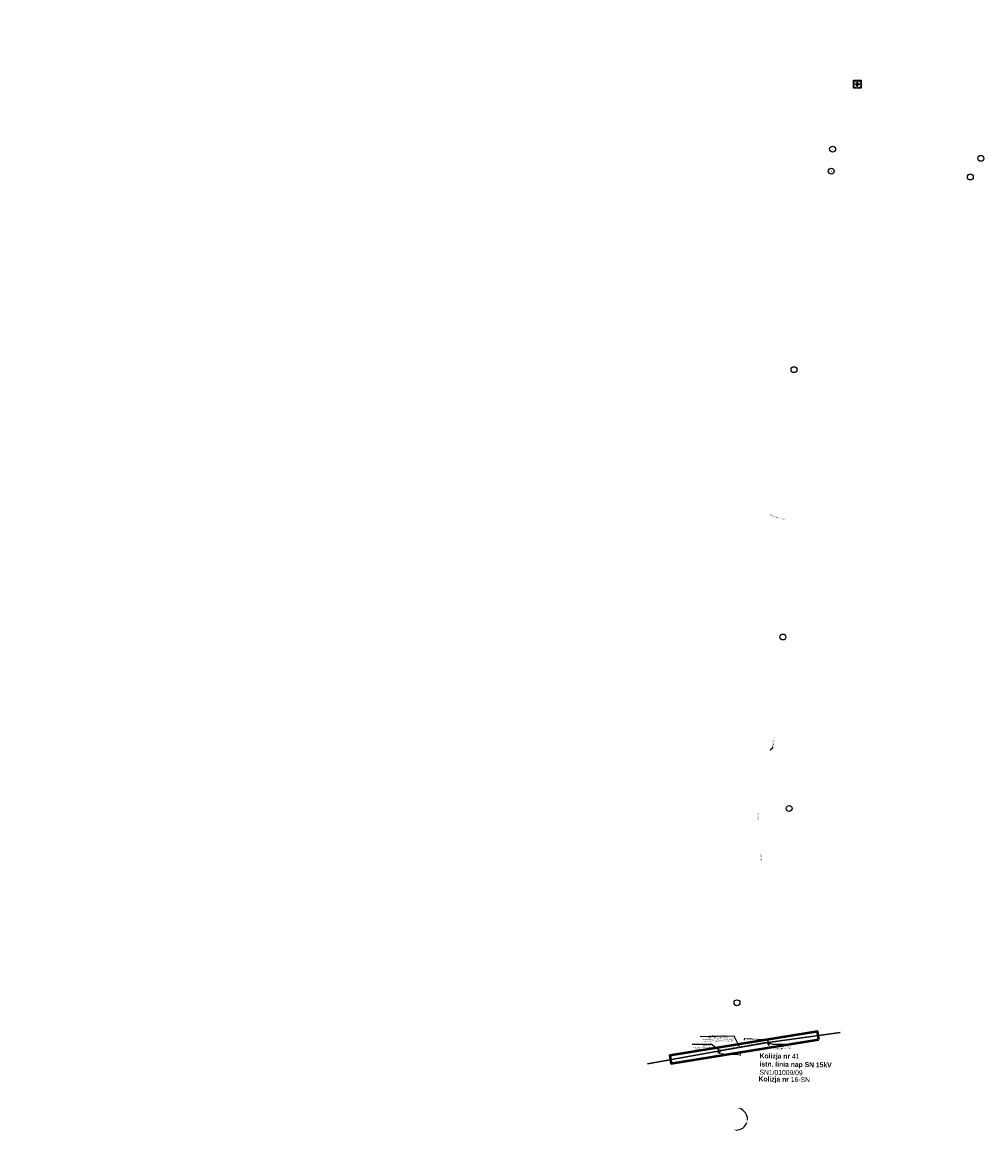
# Model space of a CAD drawing. Header units: millimetres. Extents: x 6504137 to 6515825, y 5737606 to 5784558.
# Tile 12 of 115: x 6504564 to 6506514, y 5746581 to 5748827. Entities that reach past the tile are written whole.
import ezdxf
from ezdxf import colors
from ezdxf.entities.mleader import LeaderData, LeaderLine
from ezdxf.math import Vec2, Vec3

# ---------------------------------------------------------------- set-up
doc = ezdxf.new("R2010")
doc.units = ezdxf.units.MM
doc.linetypes.add('KRESKAKROPKA', pattern=[1, 0.5, -0.25, 0, -0.25])
for name, color, linetype in [('#Nr Działek', 6, 'Continuous'), ('- kolizja linia SN', 1, 'Continuous'), ('_-demontaż', 1, 'DEMONTAZ'), ('_Kąt załomu', 7, 'Continuous'), ('_Opisy', 7, 'Continuous')]:
    doc.layers.add(name, color=color, linetype=linetype)
for name, color, linetype, lineweight in [('-Linia kablowa SN', 1, 'KRESKAKROPKA', 30), ('_trasa_slupy', 1, 'Continuous', 20), ('_Zakres mapy projektowej', 4, 'Continuous', 50)]:
    doc.layers.add(name, color=color, linetype=linetype, lineweight=lineweight)
doc.layers.add('-wymiary', color=7, linetype='Continuous', lineweight=35, true_color=0x000000)
doc.layers.add('istn. linia nap.', color=7, linetype='Continuous', lineweight=0, true_color=0x000000)
doc.layers.add('@pomocnicza', color=3, linetype='Continuous', plot=False)
doc.styles.add('Arial_Narr', font='ARIALN.TTF')
doc.styles.add('GEO-INFO', font='arial.ttf')
doc.styles.get("Standard").update_dxf_attribs({"font": 'ARIALN.TTF'})
doc.linetypes.add('DEMONTAZ', pattern='A,1,["x",Standard,S=1,R=0,X=-0.1,Y=-0.35],1', length=2)
doc.dimstyles.new('Kat załomu', dxfattribs={"dimtxt": 2.2, "dimasz": 5, "dimexe": 0.18, "dimexo": 0.0625, "dimtad": 0, "dimtih": 1, "dimtoh": 1, "dimdec": 4, "dimzin": 0, "dimdsep": 46, "dimtxsty": 'Standard', "dimcen": 0.9, "dimse1": 1, "dimse2": 1, "dimadec": 0, "dimazin": 0, "dimtfac": 1, "dimtdec": 4, "dimtofl": 0, "dimtmove": 0, "dimatfit": 3, "dimfxl": 1, "dimtolj": 1, "dimtzin": 0, "dimarcsym": 0})
doc.dimstyles.new('McRobic', dxfattribs={"dimtxt": 3, "dimasz": 4, "dimexe": 0.5, "dimexo": 0.04, "dimgap": 0.4, "dimtad": 0, "dimtih": 1, "dimtoh": 1, "dimdec": 1, "dimrnd": 0.01, "dimzin": 0, "dimdsep": 46, "dimtxsty": 'Standard', "dimcen": 0.09, "dimadec": 0, "dimazin": 0, "dimtfac": 1, "dimtdec": 1, "dimtofl": 0, "dimtmove": 0, "dimatfit": 3, "dimfxl": 1, "dimtolj": 1, "dimtzin": 0, "dimlwd": 25, "dimlwe": 25, "dimarcsym": 0})

# ---------------------------------------------------------------- blocks, each defined once
blk = doc.blocks.new('roza')
for p, q in [((-4.7, 0), (-0.8, 0.8)), ((-0.8, -0.8), (-4.7, 0)), ((0, 0), (-4.7, 0)), ((-4.3, 0.1), (-4.3, 0)), ((-3.9, 0.1), (-3.9, 0)), ((-3.5, 0.2), (-3.5, 0)), ((-3.1, 0.3), (-3.1, 0)), ((-2.7, 0.4), (-2.7, 0)), ((-1.2, 0.7), (-2.3, 2.3)), ((-2.3, 2.3), (-1.6, 1.6)), ((-2.3, 2.3), (-1.2, 1.5)), ((-2.3, 0.5), (-2.3, 0)), ((-2, 0), (-2, 0.5)), ((-1.8, 2), (-1.9, 1.9)), ((-1.6, 1.6), (-1.5, 1.8)), ((-1.6, 1.6), (-1.3, 1.3)), ((-1.6, 0), (-1.6, 0.6)), ((-1.3, 1.4), (-1.2, 1.5)), ((-1.3, 1.3), (-0.8, 0.8)), ((-1.2, 1.5), (-0.7, 1.2)), ((-1.2, 0.7), (-1.2, 0)), ((-1.1, 1.1), (-0.8, 1.3)), ((-0.8, 0.8), (0, 4.7)), ((-0.8, 0), (-0.8, 0.8)), ((0, 0), (-0.8, 0.8)), ((-0.8, -0.8), (0, 0)), ((-0.7, 7.3), (-0.7, 5)), ((-0.7, 7.3), (0.8, 5)), ((-0.4, 0.4), (-0.4, 0)), ((0, 0), (0, 4.7)), ((0, 4.7), (0.8, 0.8)), ((0.1, 4.3), (0, 4.3)), ((0.1, 3.9), (0, 3.9)), ((0.2, 3.5), (0, 3.5)), ((0.3, 3.1), (0, 3.1)), ((0.4, 2.7), (0, 2.7)), ((0.5, 2.3), (0, 2.3)), ((0, 2), (0.5, 2)), ((0, 1.6), (0.6, 1.6)), ((0.7, 1.2), (0, 1.2)), ((0, 0.8), (0.8, 0.8)), ((0, 0), (0.8, 0.8)), ((0.4, 0.4), (0, 0.4)), ((0, 0), (4.7, 0)), ((0, 0), (0.8, -0.8)), ((0, 0), (0, -4.7)), ((0.4, -0.4), (0.4, 0)), ((0.7, 1.2), (2.3, 2.3)), ((0.8, 5), (0.8, 7.3)), ((1.3, 1.3), (0.8, 0.8)), ((0.8, 0.8), (4.7, 0)), ((0.8, 0), (0.8, -0.8)), ((1.1, 1.1), (1.3, 0.8)), ((1.5, 1.2), (1.2, 0.7)), ((1.2, -0.7), (1.2, 0)), ((1.6, 1.6), (1.3, 1.3)), ((1.4, 1.3), (1.5, 1.2)), ((2.3, 2.3), (1.5, 1.2)), ((2.3, 2.3), (1.6, 1.6)), ((1.6, 1.6), (1.8, 1.5)), ((1.6, 0), (1.6, -0.6)), ((2, 1.8), (1.9, 1.9)), ((2, 0), (2, -0.5)), ((2.3, -0.5), (2.3, 0)), ((2.7, -0.4), (2.7, 0)), ((3.1, -0.3), (3.1, 0)), ((3.5, -0.2), (3.5, 0)), ((3.9, -0.1), (3.9, 0)), ((4.3, -0.1), (4.3, 0)), ((-0.7, -1.2), (-2.3, -2.3)), ((-2.3, -2.3), (-1.5, -1.2)), ((-2.3, -2.3), (-1.6, -1.6)), ((-2, -1.8), (-1.9, -1.9)), ((-1.6, -1.6), (-1.8, -1.5)), ((-1.6, -1.6), (-1.3, -1.3)), ((-1.5, -1.2), (-1.2, -0.7)), ((-1.4, -1.3), (-1.5, -1.2)), ((-1.1, -1.1), (-1.3, -0.8)), ((-1.3, -1.3), (-0.8, -0.8)), ((0, -4.7), (-0.8, -0.8)), ((0, -0.8), (-0.8, -0.8)), ((-0.7, -1.2), (0, -1.2)), ((0, -1.6), (-0.6, -1.6)), ((0, -2), (-0.5, -2)), ((-0.5, -2.3), (0, -2.3)), ((-0.4, -0.4), (0, -0.4)), ((-0.4, -2.7), (0, -2.7)), ((-0.3, -3.1), (0, -3.1)), ((-0.2, -3.5), (0, -3.5)), ((-0.1, -3.9), (0, -3.9)), ((-0.1, -4.3), (0, -4.3)), ((0.8, -0.8), (0, -4.7)), ((1.2, -1.5), (0.7, -1.2)), ((4.7, 0), (0.8, -0.8)), ((1.3, -1.3), (0.8, -0.8)), ((1.1, -1.1), (0.8, -1.3)), ((1.2, -0.7), (2.3, -2.3)), ((1.3, -1.4), (1.2, -1.5)), ((2.3, -2.3), (1.2, -1.5)), ((1.6, -1.6), (1.3, -1.3)), ((1.6, -1.6), (1.5, -1.8)), ((2.3, -2.3), (1.6, -1.6)), ((1.8, -2), (1.9, -1.9))]:
    blk.add_line(p, q)
at = {"layer": '@pomocnicza'}
for p, q in [((8, 0), (-8, 0)), ((0, 8), (0, -8))]:
    blk.add_line(p, q, dxfattribs=at)
blk.add_lwpolyline([(-8, 8), (8, 8), (8, -8), (-8, -8)], close=True, dxfattribs=at)
blk.add_circle((0, 0), 8, dxfattribs=at)
blk = doc.blocks.new('*D54')
at = {"layer": '_Kąt załomu', "color": 0, "lineweight": -2, "transparency": 16777216}
for start, end in [(3.5676, 72.1331), (278.5625, 347.1353)]:
    blk.add_arc((6506258.3, 5749625.3), 21.7, start, end, dxfattribs=at)
at = {"layer": '_Kąt załomu', "color": 0, "transparency": 16777216}
for points in [[(6506264.8, 5749645.1), (6506265.1, 5749646.8), (6506260, 5749646.9)], [(6506261.5, 5749602.9), (6506261.5, 5749604.6), (6506256.5, 5749603.6)]]:
    blk.add_solid(points, dxfattribs=at)
at = {"layer": 'Defpoints', "color": 0, "transparency": 16777216}
for p in [(6506461.3, 5752119.8), (6506258.3, 5749625.3), (6506276.1, 5749612.9), (6506012.3, 5746602.8)]:
    blk.add_point(p, dxfattribs=at)
at = {"layer": '_Kąt załomu', "color": 0, "transparency": 16777216, "insert": (6506279.9, 5749623.5), "char_height": 2.2, "attachment_point": 5, "rotation": 265}
blk.add_mtext('\\A1;180°', dxfattribs=at)
blk = doc.blocks.new('*D55')
at = {"layer": '_Kąt załomu', "color": 0, "lineweight": -2, "transparency": 16777216}
for start, end in [(358.1876, 72.4596), (267.8872, 342.1626)]:
    blk.add_arc((6506012.3, 5746602.8), 22.3, start, end, dxfattribs=at)
at = {"layer": '_Kąt załomu', "color": 0, "transparency": 16777216}
for points in [[(6506018.9, 5746623.2), (6506019.2, 5746624.8), (6506014.1, 5746625)], [(6506011.4, 5746579.7), (6506011.6, 5746581.3), (6506006.5, 5746581.3)]]:
    blk.add_solid(points, dxfattribs=at)
at = {"layer": 'Defpoints', "color": 0, "transparency": 16777216}
for p in [(6506258.3, 5749625.3), (6506012.3, 5746602.8), (6506029, 5746588), (6504940.5, 5742603.2)]:
    blk.add_point(p, dxfattribs=at)
at = {"layer": '_Kąt załomu', "color": 0, "transparency": 16777216, "insert": (6506034.3, 5746599), "char_height": 2.2, "attachment_point": 5, "rotation": 260}
blk.add_mtext('\\A1;190°', dxfattribs=at)
blk = doc.blocks.new('*D56')
at = {"layer": '_Kąt załomu', "color": 0, "lineweight": -2, "transparency": 16777216}
for start, end in [(352.7991, 62.4743), (267.5517, 337.2272)]:
    blk.add_arc((6504940.5, 5742603.2), 22.9, start, end, dxfattribs=at)
at = {"layer": '_Kąt załomu', "color": 0, "transparency": 16777216}
for points in [[(6504950.8, 5742622.8), (6504951.4, 5742624.3), (6504946.5, 5742625.3)], [(6504939.4, 5742579.5), (6504939.7, 5742581.1), (6504934.6, 5742581.1)]]:
    blk.add_solid(points, dxfattribs=at)
at = {"layer": 'Defpoints', "color": 0, "transparency": 16777216}
for p in [(6506012.3, 5746602.8), (6504940.5, 5742603.2), (6504956.8, 5742587), (6504563.8, 5741194.4)]:
    blk.add_point(p, dxfattribs=at)
at = {"layer": '_Kąt załomu', "color": 0, "transparency": 16777216, "insert": (6504962.7, 5742597.3), "char_height": 2.2, "attachment_point": 5, "rotation": 255}
blk.add_mtext('\\A1;180°', dxfattribs=at)
blk = doc.blocks.new('*D160')
at = {"layer": '-wymiary', "color": 0, "linetype": 'Continuous', "lineweight": 25, "transparency": 16777216}
for p, q in [((6505978.8, 5746741.4), (6505978.2, 5746735.2)), ((6506020.5, 5746738.1), (6506020, 5746731.8))]:
    blk.add_line(p, q, dxfattribs=at)
at = {"layer": '-wymiary', "color": 0, "lineweight": 25, "transparency": 16777216}
for p, q in [((6505982.3, 5746735.4), (6505992.1, 5746734.6)), ((6506016.1, 5746732.7), (6506004.3, 5746733.6))]:
    blk.add_line(p, q, dxfattribs=at)
at = {"layer": '-wymiary', "color": 0, "transparency": 16777216}
for points in [[(6505982.3, 5746736), (6505982.2, 5746734.7), (6505978.3, 5746735.7)], [(6506016, 5746732), (6506016.1, 5746733.3), (6506020.1, 5746732.3)]]:
    blk.add_solid(points, dxfattribs=at)
at = {"layer": 'Defpoints', "color": 0, "transparency": 16777216}
for p in [(6505978.3, 5746735.7), (6505978.8, 5746741.5), (6506020.5, 5746738.1)]:
    blk.add_point(p, dxfattribs=at)
at = {"layer": '-wymiary', "color": 0, "transparency": 16777216, "insert": (6505998.2, 5746734.1), "char_height": 3, "attachment_point": 5, "rotation": 0.0213, "style": 'GEO-INFO'}
blk.add_mtext('\\A1;41.9m', dxfattribs=at)
blk = doc.blocks.new('OKRAG_PELNY')
at = {"color": 0}
blk.add_lwpolyline([(0.5, 0), (0.482963, -0.12941), (0.433013, -0.25), (0.353553, -0.353553), (0.25, -0.433013), (0.12941, -0.482963), (0, -0.5), (-0.12941, -0.482963), (-0.25, -0.433013), (-0.353553, -0.353553), (-0.433013, -0.25), (-0.482963, -0.12941), (-0.5, 0), (-0.482963, 0.12941), (-0.433013, 0.25), (-0.353553, 0.353553), (-0.25, 0.433013), (-0.12941, 0.482963), (0, 0.5), (0.12941, 0.482963), (0.25, 0.433013), (0.353553, 0.353553), (0.433013, 0.25), (0.482963, 0.12941)], close=True, dxfattribs=at)
blk = doc.blocks.new('*D161')
at = {"layer": '-wymiary', "color": 0, "linetype": 'Continuous', "lineweight": 25, "transparency": 16777216}
for p, q in [((6506028.7, 5746762.5), (6506029.1, 5746767)), ((6506076.5, 5746758.4), (6506076.9, 5746762.9))]:
    blk.add_line(p, q, dxfattribs=at)
at = {"layer": '-wymiary', "color": 0, "lineweight": 25, "transparency": 16777216}
for p, q in [((6506033, 5746766.1), (6506044.1, 5746765.2)), ((6506072.9, 5746762.7), (6506056.2, 5746764.1))]:
    blk.add_line(p, q, dxfattribs=at)
at = {"layer": '-wymiary', "color": 0, "transparency": 16777216}
for points in [[(6506033.1, 5746766.8), (6506033, 5746765.5), (6506029.1, 5746766.5)], [(6506072.8, 5746762), (6506072.9, 5746763.4), (6506076.9, 5746762.4)]]:
    blk.add_solid(points, dxfattribs=at)
at = {"layer": 'Defpoints', "color": 0, "transparency": 16777216}
for p in [(6506028.7, 5746762.4), (6506029.1, 5746766.5), (6506076.5, 5746758.3)]:
    blk.add_point(p, dxfattribs=at)
at = {"layer": '-wymiary', "color": 0, "transparency": 16777216, "insert": (6506050.2, 5746764.7), "char_height": 3, "attachment_point": 5, "rotation": 0.0213, "style": 'GEO-INFO'}
blk.add_mtext('\\A1;48.0m', dxfattribs=at)

msp = doc.modelspace()

# ---------------------------------------------------------------- linework, layer by layer
at = {"layer": '#Nr Działek'}
for centre in [(6506207.3501, 5748569.4343), (6506508.04, 5748550.72), (6506204.60389, 5748524.70153), (6506486.71, 5748512.83), (6506128.96, 5748122.28), (6506106.45, 5747580.16), (6506119.09, 5747232.56), (6506013.43, 5746838.63)]:
    msp.add_circle(centre, 6, dxfattribs=at)
at = {"layer": '- kolizja linia SN', "linetype": 'ByBlock'}
for points in [[(6506077.46613, 5746756.86555), (6506078.08531, 5746754.26814), (6506076.88191, 5746753.98127), (6506076.26272, 5746756.57868)], [(6505978.08868, 5746739.85436), (6505976.28466, 5746737.88575), (6505975.37259, 5746738.72156), (6505977.1766, 5746740.69018)]]:
    msp.add_lwpolyline(points, close=True, dxfattribs=at)
for points in [[(6506076.89113, 5746756.72848), (6506077.11798, 5746755.77683), (6506076.50741, 5746758.3184)], [(6506077.51031, 5746754.13107), (6506077.746, 5746753.14237), (6506078.60995, 5746753.34833), (6506076.84276, 5746752.92706)], [(6506077.23295, 5746752.57839), (6506077.23295, 5746752.57839), (6506078.4835, 5746752.8765)], [(6506078.33643, 5746752.42354), (6506078.33643, 5746752.42354), (6506077.63437, 5746752.25618)], [(6505974.8978, 5746736.64388), (6505974.8978, 5746736.64388), (6505974.36569, 5746737.1315)], [(6505974.40754, 5746737.64453), (6505974.40754, 5746737.64453), (6505975.35536, 5746736.77597)], [(6505975.84886, 5746738.28511), (6505975.16217, 5746737.53576), (6505975.81697, 5746736.93571), (6505974.47759, 5746738.1631)], [(6505977.65287, 5746740.25373), (6505976.99191, 5746739.53246), (6505978.75451, 5746741.46265)]]:
    msp.add_lwpolyline(points, dxfattribs=at)
at = {"layer": '-Linia kablowa SN'}
msp.add_lwpolyline([(6505978.75451, 5746741.46265), (6505978.75451, 5746741.46265), (6505978.75451, 5746741.46265), (6505978.75451, 5746741.46265), (6505978.75451, 5746741.46265), (6505978.75451, 5746741.46265), (6505978.75451, 5746741.46265), (6505978.75451, 5746741.46265), (6505978.75451, 5746741.46265), (6505978.75451, 5746741.46265), (6505978.75451, 5746741.46265), (6505978.75451, 5746741.46265), (6505978.75451, 5746741.46265), (6505978.75451, 5746741.46265), (6505978.75451, 5746741.46265), (6505978.75451, 5746741.46265), (6505978.75451, 5746741.46265), (6505978.75451, 5746741.46265), (6505978.75451, 5746741.46265), (6505978.75451, 5746741.46265), (6505978.75451, 5746741.46265), (6505978.75451, 5746741.46265), (6505978.75451, 5746741.46265), (6505978.75451, 5746741.46265), (6505978.75451, 5746741.46265), (6505978.75451, 5746741.46265), (6505978.75451, 5746741.46265), (6505978.75451, 5746741.46265), (6505978.75451, 5746741.46265), (6505978.75451, 5746741.46265), (6505978.75451, 5746741.46265), (6505978.75451, 5746741.46265), (6505978.75451, 5746741.46265), (6505978.75451, 5746741.46265), (6506076.50741, 5746758.3184), (6506076.50741, 5746758.3184), (6506076.50741, 5746758.3184), (6506076.50741, 5746758.3184), (6506076.50741, 5746758.3184), (6506076.50741, 5746758.3184), (6506076.50741, 5746758.3184), (6506076.50741, 5746758.3184), (6506076.50741, 5746758.3184), (6506076.50741, 5746758.3184), (6506076.50741, 5746758.3184), (6506076.50741, 5746758.3184), (6506076.50741, 5746758.3184), (6506076.50741, 5746758.3184), (6506076.50741, 5746758.3184), (6506076.50741, 5746758.3184), (6506076.50741, 5746758.3184), (6506076.50741, 5746758.3184), (6506076.50741, 5746758.3184), (6506076.50741, 5746758.3184), (6506076.50741, 5746758.3184), (6506076.50741, 5746758.3184), (6506076.50741, 5746758.3184), (6506076.50741, 5746758.3184), (6506076.50741, 5746758.3184), (6506076.50741, 5746758.3184), (6506076.50741, 5746758.3184), (6506076.50741, 5746758.3184), (6506076.50741, 5746758.3184), (6506076.50741, 5746758.3184), (6506076.50741, 5746758.3184), (6506076.50741, 5746758.3184), (6506076.50741, 5746758.3184)], dxfattribs=at)
at = {"layer": '_-demontaż', "linetype": 'DEMONTAZ', "ltscale": 2}
msp.add_lwpolyline([(6505978.75451, 5746741.46265), (6506076.50741, 5746758.3184), (6506076.50741, 5746758.3184), (6506076.50741, 5746758.3184), (6506076.50741, 5746758.3184), (6506076.50741, 5746758.3184)], dxfattribs=at)
at = {"layer": '_Zakres mapy projektowej'}
msp.add_lwpolyline([(6506179.29983, 5746764.44727), (6506176.7206, 5746780.23801), (6505877.47251, 5746731.35943), (6505880.05174, 5746715.56868)], close=True, dxfattribs=at)
at = {"layer": 'istn. linia nap.', "color": 18, "linetype": 'Continuous', "lineweight": 30, "true_color": 0x000000}
for p, q in [((6506222.92659, 5746778.47468), (6506076.50741, 5746758.3184)), ((6505978.75451, 5746741.46265), (6505832.20393, 5746714.83885))]:
    msp.add_line(p, q, dxfattribs=at)

# ---------------------------------------------------------------- block references
at = {"layer": '-Linia kablowa SN', "color": 1, "lineweight": 18}
for p, xscale, yscale, rotation in [((6506076.50741, 5746758.3184), 0.7000000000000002, 0.7000000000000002, 190.7556191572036), ((6505978.75451, 5746741.46265), 0.7000000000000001, 0.7000000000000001, 134.8457545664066)]:
    msp.add_blockref('OKRAG_PELNY', p, dxfattribs=dict(at, xscale=xscale, yscale=yscale, rotation=rotation))
at = {"layer": '@pomocnicza'}
msp.add_blockref('roza', (6506257.42067, 5748700.99371), dxfattribs=at)

# ---------------------------------------------------------------- texts
at = {"layer": '#Nr Działek', "color": 7, "char_height": 2, "attachment_point": 5}
for s, insert in [('97', (6506207.3501, 5748569.4343)), ('96', (6506204.60389, 5748524.70153))]:
    msp.add_mtext_dynamic_manual_height_columns(s, width=11.5827135, gutter_width=10, heights=[0], dxfattribs=dict(at, insert=insert))
at = {"layer": '_Opisy', "char_height": 2, "attachment_point": 5, "bg_fill": 3, "box_fill_scale": 1, "bg_fill_color": 256, "bg_fill_transparency": 0}
for s, width, insert, rotation in [('Droga powiatowa nr 4599', 25.658415, (6506094.9712, 5747822.82383), 341.47205553), ('Droga polna', 12.838217, (6506055.88801, 5747217.54111), 273.46649409), ('Droga polna ', 12.8715129, (6506062.00777, 5747133.22305), 273.46649409)]:
    msp.add_mtext_dynamic_manual_height_columns(s, width=width, gutter_width=10, heights=[0], dxfattribs=dict(at, insert=insert, rotation=rotation))
at = {"layer": '_trasa_slupy', "insert": (6506059.49443, 5746736.16676), "char_height": 10, "width": 348.1955042, "attachment_point": 1, "rotation": 359.20502598, "style": 'Arial_Narr'}
msp.add_mtext('{\\fArial Narrow|b1|i0|c238|p34;Kolizja nr }41\\P{\\fArial Narrow|b1|i0|c238|p34;istn. linia nap SN 15kV\\P}SN1/01009/09', dxfattribs=at)
at = {"layer": '_trasa_slupy', "color": 5, "insert": (6506057.12652, 5746689.21181), "char_height": 10, "width": 348.1955042, "attachment_point": 1, "rotation": 359.20502598, "style": 'Arial_Narr'}
msp.add_mtext('{\\fArial Narrow|b1|i0|c238|p34;Kolizja nr }16-SN', dxfattribs=at)

# ---------------------------------------------------------------- dimensions: what is measured, and where the dimension line sits
at = {"layer": '-wymiary', "color": 7, "linetype": 'Continuous'}
for base, p1, p2, angle, picture, middle in [((6506029.0618, 5746766.4711), (6506076.50741, 5746758.3184), (6506028.71414, 5746762.42876), 175.08449298, '*D161', (6506050.17979, 5746764.65489)), ((6505978.28995, 5746735.69646), (6506020.51884, 5746738.09786), (6505978.75451, 5746741.46265), 175.39385796, '*D160', (6505998.20005, 5746734.09238))]:
    dim = msp.add_linear_dim(base=base, p1=p1, p2=p2, angle=angle, dimstyle='McRobic', override={"dimpost": 'm', "dimtxsty": 'GEO-INFO'}, dxfattribs=at)
    dim.commit()
    dim.dimension.update_dxf_attribs({"geometry": picture, "text_midpoint": middle, "dimtype": 161, "text_rotation": 210})
at = {"layer": '_Kąt załomu'}
dim = msp.add_angular_dim_3p(base=(6504956.75506, 5742587.00395), center=(6504940.544, 5742603.205), p1=(6506012.306, 5746602.781), p2=(6504563.766, 5741194.388), dimstyle='Kat załomu', dxfattribs=at)
dim.commit()
dim.dimension.update_dxf_attribs({"geometry": '*D56', "text_midpoint": (6504962.68323, 5742597.2782), "text_rotation": 255})

# ---------------------------------------------------------------- leaders
at = {"layer": '_Opisy'}
ml = msp.add_multileader_mtext('Standard', dxfattribs=at)
ml.set_content('Droga polna', color=7)
ml.set_leader_properties(color=7, linetype='Continuous', lineweight=-1)
ml.build(insert=Vec2(0, 0))
ml.multileader.update_dxf_attribs({"dogleg_length": 2, "arrow_head_size": 3})
ctx = ml.context
ctx.base_point, ctx.char_height, ctx.arrow_head_size, ctx.landing_gap_size, ctx.plane_origin, ctx.plane_x_axis, ctx.plane_y_axis = Vec3(6506087.50461, 5747372.08572), 2, 3, 1, Vec3(6506078.56897, 5747349.45602), Vec3(-0.0810946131, -0.996706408), Vec3(0.996706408, -0.0810946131)
ctx.text_align_type, ctx.attachment_type = 2, 2
notes = []
notes.append((ctx, [(0, (1, 1, 0), (6506086.19017, 5747355.93037), (0.0810946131, 0.996706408), 2, [(0, [(6506078.56897, 5747349.45602)], 0, [])])]))
ctx.mtext.insert, ctx.mtext.text_direction, ctx.mtext.rotation, ctx.mtext.alignment, ctx.mtext.flow_direction = Vec3(6506087.72319, 5747358.81555), Vec3(-0.0810946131, -0.996706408), 4.631205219, 3, 5
ctx.mtext.has_bg_fill, ctx.mtext.bg_color, ctx.mtext.bg_scale_factor, ctx.mtext.bg_transparency, ctx.mtext.use_window_bg_color = 1, -1027028792, 1.5, 0, 1
at = {"layer": '_Opisy', "linetype": 'Continuous'}
ml = msp.add_multileader_mtext('Standard', dxfattribs=at)
ml.set_content('\\pxqc;{\\fArial|b0|i0|c238|p34;proj. linia kablowa SN-15kV \\PNA2XS(FL)2Y (XRUHAKXS)\\P\\C256;3x (1x240RM C/25 12/20kV) L=000100|00127m\\Pw miejsce istn. linii nap. SN-15kV do demontażu }', color=256)
ml.set_leader_properties()
ml.build(insert=Vec2(0, 0))
ml.multileader.update_dxf_attribs({"text_left_attachment_type": 6, "text_right_attachment_type": 6, "dogleg_length": 0.36, "arrow_head_size": 1.2, "scale": 0.8})
ctx = ml.context
ctx.base_point, ctx.scale, ctx.char_height, ctx.arrow_head_size, ctx.landing_gap_size, ctx.plane_origin, ctx.plane_x_axis, ctx.plane_y_axis = Vec3(6505943.01727, 5746769.69235, 10.3), 0.8, 2.16, 1.2, 0.072, Vec3(6505959.23931, 5746917.2974, 10.3), Vec3(0.9998922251, 0.0146812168), Vec3(-0.0146812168, 0.9998922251)
ctx.left_attachment, ctx.right_attachment = 6, 6
notes.append((ctx, [(1, (1, 1, 0), (6506007.62053, 5746770.64091, 10.3), (-0.9998922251, -0.0146812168), 0.288, [(1, [(6506019.15438, 5746748.42889, 10.3)], 0, [])])]))
ctx.mtext.insert, ctx.mtext.text_direction, ctx.mtext.rotation, ctx.mtext.alignment, ctx.mtext.flow_direction = Vec3(6505975.13334, 5746772.99608, 10.3), Vec3(0.9998922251, 0.0146812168), 0.0146817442, 2, 5
ml = msp.add_multileader_mtext('Standard', dxfattribs=at)
ml.set_content('{\\fArial|b0|i0|c238|p34;10      \\P\\C256;istn. P-10/ZN\\Pprzebudowa na Kgo 13,5/xx\\P}  z rozłącznikiem SN-15kV', color=256)
ml.set_leader_properties()
ml.build(insert=Vec2(0, 0))
ml.multileader.update_dxf_attribs({"text_left_attachment_type": 6, "text_right_attachment_type": 6, "dogleg_length": 0.36, "arrow_head_size": 1.2, "scale": 0.8})
ctx = ml.context
ctx.base_point, ctx.scale, ctx.char_height, ctx.arrow_head_size, ctx.landing_gap_size, ctx.plane_origin, ctx.plane_x_axis, ctx.plane_y_axis = Vec3(6505923.84084, 5746753.76169), 0.8, 2.16, 1.2, 0.072, Vec3(6505861.17639, 5746841.78479), Vec3(0.9998922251, 0.0146812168), Vec3(-0.0146812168, 0.9998922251)
ctx.left_attachment, ctx.right_attachment, ctx.text_align_type = 6, 6, 2
notes.append((ctx, [(0, (1, 1, 0), (6505961.45732, 5746754.31401), (-0.9998922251, -0.0146812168), 0.288, [(0, [(6505978.50769, 5746741.7108)], 0, [])])]))
ctx.mtext.insert, ctx.mtext.text_direction, ctx.mtext.rotation, ctx.mtext.alignment, ctx.mtext.flow_direction = Vec3(6505961.05633, 5746757.10345), Vec3(0.9998922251, 0.0146812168), 0.0146817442, 3, 5
ml = msp.add_multileader_mtext('Standard', dxfattribs=at)
ml.set_content('{\\fArial|b0|i0|c238|p34;9      \\P\\C256;istn. P-10/ZN\\Pprzebudowa na Kgo 13,5/xx\\P} z rozłącznikiem SN-15kV', color=256)
ml.set_leader_properties()
ml.build(insert=Vec2(0, 0))
ml.multileader.update_dxf_attribs({"text_left_attachment_type": 6, "text_right_attachment_type": 6, "dogleg_length": 0.36, "arrow_head_size": 1.2, "scale": 0.8})
ctx = ml.context
ctx.base_point, ctx.scale, ctx.char_height, ctx.arrow_head_size, ctx.landing_gap_size, ctx.plane_origin, ctx.plane_x_axis, ctx.plane_y_axis = Vec3(6506085.53995, 5746754.40465), 0.8, 2.16, 1.2, 0.072, Vec3(6506028.32893, 5746869.09201), Vec3(0.9998922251, 0.0146812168), Vec3(-0.0146812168, 0.9998922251)
ctx.left_attachment, ctx.right_attachment, ctx.text_align_type = 6, 6, 2
notes.append((ctx, [(0, (1, 1, 0), (6506085.25198, 5746754.40042), (0.9998922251, 0.0146812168), 0.288, [(0, [(6506076.79674, 5746758.12145)], 0, [])])]))
ctx.mtext.insert, ctx.mtext.text_direction, ctx.mtext.rotation, ctx.mtext.alignment, ctx.mtext.flow_direction = Vec3(6506122.75544, 5746757.74641), Vec3(0.9998922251, 0.0146812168), 0.0146817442, 3, 5
for ctx, leaders in notes:
    for number, flags, end, landing, length, lines in leaders:
        leader = LeaderData()
        leader.index, (leader.has_last_leader_line, leader.has_dogleg_vector, leader.attachment_direction) = number, flags
        leader.last_leader_point, leader.dogleg_vector, leader.dogleg_length = Vec3(end), Vec3(landing), length
        for number, points, colour, breaks in lines:
            line = LeaderLine()
            line.index, line.vertices, line.color, line.breaks = number, Vec3.list(points), colors.encode_raw_color(colour), breaks
            leader.lines.append(line)
        ctx.leaders.append(leader)

# ---------------------------------------------------------------- next in the draw order: dimensions: what is measured, and where the dimension line sits
at = {"layer": '_Kąt załomu'}
for base, center, p1, p2, picture, middle, turn in [((6506276.13295, 5749612.90924), (6506258.26, 5749625.263), (6506461.251, 5752119.78801), (6506012.306, 5746602.781), '*D54', (6506279.91531, 5749623.5008), 265), ((6506028.97567, 5746588.00622), (6506012.306, 5746602.781), (6506258.26, 5749625.263), (6504940.544, 5742603.205), '*D55', (6506034.25412, 5746598.9794), 260)]:
    dim = msp.add_angular_dim_3p(base=base, center=center, p1=p1, p2=p2, dimstyle='Kat załomu', dxfattribs=at)
    dim.commit()
    dim.dimension.update_dxf_attribs({"geometry": picture, "text_midpoint": middle, "text_rotation": turn})

doc.saveas('drawing.dxf')
